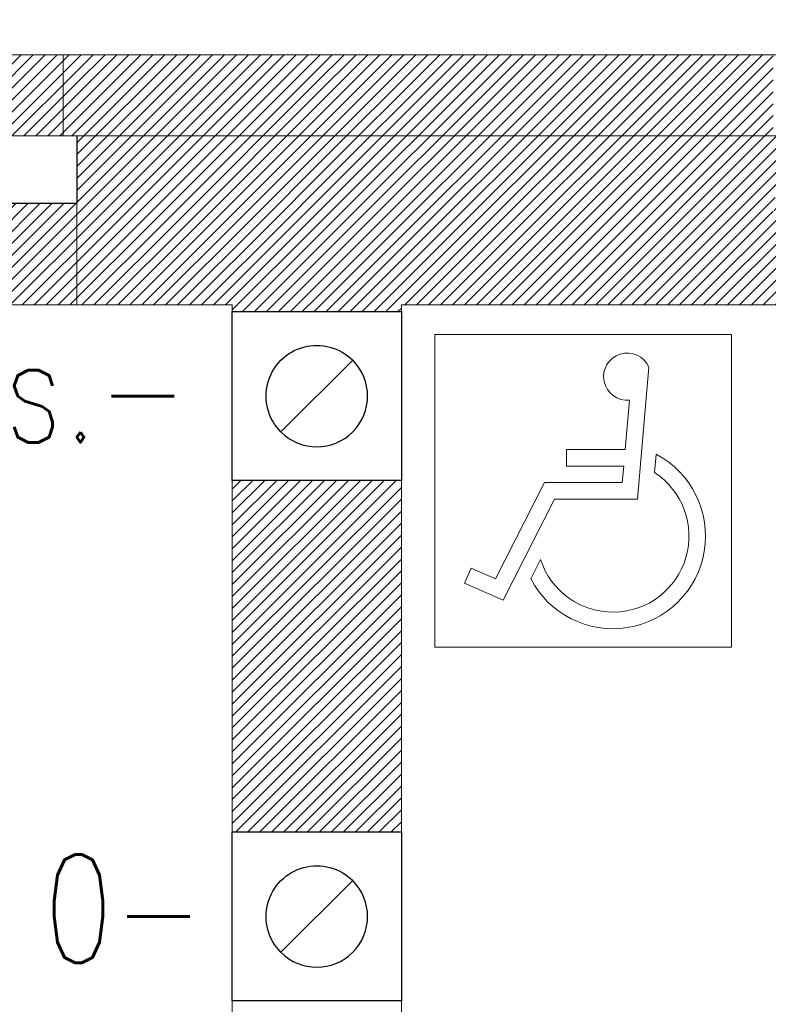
# Model space of a CAD drawing. Header units: inches. Extents: x 27484 to 71626, y -45113 to 39.
# Tile 102 of 256: x 34511 to 34622, y -31910 to -31764. Entities that reach past the tile are written whole.
import ezdxf
from ezdxf.enums import TextEntityAlignment as Align

# ---------------------------------------------------------------- set-up
doc = ezdxf.new("R2010")
doc.units = ezdxf.units.IN
doc.header["$LTSCALE"] = 50
doc.header["$MEASUREMENT"] = 0
doc.linetypes.add('DASHED', pattern=[0.75, 0.5, -0.25])
for name, color, linetype, lineweight in [('A-okna projektowane', 4, 'Continuous', 30), ('A-SCIANY', 5, 'Continuous', 18), ('A-WID', 1, 'Continuous', 9), ('A-ść. istn.', 8, 'Continuous', 0), ('mat', 7, 'Continuous', 9)]:
    doc.layers.add(name, color=color, linetype=linetype, lineweight=lineweight)
for name, color, linetype in [('B-IWE', 2, 'Continuous'), ('B-IWE-KAN', 7, 'Continuous'), ('R-MET-IWE', 2, 'Continuous'), ('rz_wentylacja', 10, 'Continuous')]:
    doc.layers.add(name, color=color, linetype=linetype)
doc.styles.get("Standard").update_dxf_attribs({"font": 'romans.shx'})
pattern_1 = [(45, (31560.1443, -34930.5661), (-0.88388348, 0.88388348), [])]

# ---------------------------------------------------------------- blocks, each defined once
blk = doc.blocks.new('WC-INWAL')
for p, q in [((0, 0), (-35.53, 0)), ((-35.53, 0), (-35.53, -37.5)), ((0, -37.5), (0, 0)), ((-25.66, -3.95), (-24.28, -19.74)), ((-23.33, -7.89), (-22.82, -13.82)), ((-15.79, -13.82), (-22.82, -13.82)), ((-15.79, -15.79), (-15.79, -13.82)), ((-26.53, -14.38), (-26.34, -16.56)), ((-22.65, -15.79), (-22.47, -17.76)), ((-22.65, -15.79), (-15.79, -15.79)), ((-22.47, -17.76), (-13.15, -17.76)), ((-13.15, -17.76), (-7.28, -29.3)), ((-24.28, -19.74), (-14.36, -19.74)), ((-14.36, -19.74), (-8.19, -31.87)), ((-12.67, -26.97), (-11.5, -29.28)), ((-7.28, -29.3), (-4.38, -28.01)), ((-4.38, -28.01), (-3.58, -29.82)), ((-8.19, -31.87), (-3.58, -29.82)), ((-35.53, -37.5), (0, -37.5))]:
    blk.add_line(p, q)
for centre, radius, start, end in [((-23.06, -5.07), 2.83, 264.3974, 156.5932), ((-21.35, -24.18), 11.09, 117.8826, 332.6359), ((-21.35, -24.18), 9.11, 123.2395, 342.159)]:
    blk.add_arc(centre, radius, start, end)
blk = doc.blocks.new('IWE0W')
at = {"layer": 'B-IWE-KAN'}
blk.add_lwpolyline([(0.8536, 0.8536, -1), (0.1464, 0.1464), (0.8536, 0.8536, 1), (0.1464, 0.1464)], format="xyb", dxfattribs=at)
blk = doc.blocks.new('IWE0W011')
at = {"layer": 'B-IWE'}
blk.add_lwpolyline([(0, 0), (25, 0), (25, 25), (0, 25), (0, 0)], dxfattribs=at)
at = {"xscale": 15, "yscale": 15, "zscale": 15}
blk.add_blockref('IWE0W', (5, 5), dxfattribs=at)
at = {"layer": 'R-MET-IWE', "width": 0.75}
blk.add_attdef('NR', text='', height=9.5, dxfattribs=at).set_placement((12.5, 37), align=Align.MIDDLE)

msp = doc.modelspace()

# ---------------------------------------------------------------- hatches: boundary and pattern name
at = {"layer": 'A-ść. istn.', "ltscale": 0.1}
h = msp.add_hatch(dxfattribs=at)
h.set_pattern_fill('ANSI31', color=256, scale=10)
h.set_pattern_definition(pattern_1)
h.paths.add_polyline_path([(34554.98246, -31793.56607), (34519.48246, -31793.56607), (34519.48246, -31806.06607), (34542.48246, -31806.06607), (34542.48246, -31807.06607), (34554.98246, -31807.06607)])
h.paths.add_polyline_path([(34369.48246, -31793.56607), (34344.48246, -31793.56607), (34344.48246, -31806.06607), (34369.48246, -31806.06607)])
h.paths.add_polyline_path([(34369.48246, -31769.06607), (34344.48246, -31769.06607), (34344.48246, -31793.56607), (34369.48246, -31793.56607)])
edge = h.paths.add_edge_path()
edge.add_line((34343.48246, -31769.06607), (34318.48246, -31769.06607))
edge.add_line((34318.48246, -31769.06607), (34318.48246, -31793.56607))
edge.add_line((34318.48246, -31793.56607), (34323.48246, -31793.56607))
edge.add_arc((34330.98246, -31793.56607), 7.5, 135, 179.9999993, ccw=False)
edge.add_arc((34330.98246, -31793.56607), 7.5, 0.0000007, 135, ccw=False)
edge.add_line((34338.48246, -31793.56607), (34343.48246, -31793.56607))
edge.add_line((34343.48246, -31793.56607), (34343.48246, -31769.06607))
edge = h.paths.add_edge_path()
edge.add_line((34343.48246, -31793.56607), (34338.48246, -31793.56607))
edge.add_arc((34330.98246, -31793.56607), 7.5, -45, 0.0000007, ccw=False)
edge.add_arc((34330.98246, -31793.56607), 7.5, 179.9999993, 315, ccw=False)
edge.add_line((34323.48246, -31793.56607), (34318.48246, -31793.56607))
edge.add_line((34318.48246, -31793.56607), (34318.48246, -31806.06607))
edge.add_line((34318.48246, -31806.06607), (34343.48246, -31806.06607))
edge.add_line((34343.48246, -31806.06607), (34343.48246, -31793.56607))
h.paths.add_polyline_path([(34317.48246, -31793.56607), (34292.48246, -31793.56607), (34292.48246, -31806.06607), (34317.48246, -31806.06607)])
h.paths.add_polyline_path([(34317.48246, -31769.06607), (34292.48246, -31769.06607), (34292.48246, -31793.56607), (34317.48246, -31793.56607)])
h.paths.add_polyline_path([(34142.48246, -31793.56607), (34092.01606, -31793.56607), (34092.01606, -31806.06607), (34142.48246, -31806.06607)])
h.paths.add_polyline_path([(34142.48246, -31769.06607), (34092.01606, -31769.06607), (34092.01606, -31793.56607), (34142.48246, -31793.56607)])
h.paths.add_polyline_path([(34092.01606, -31769.06607), (34039.48246, -31769.06607), (34039.48246, -31663.56607), (34014.98246, -31663.56607), (34014.98246, -31793.56607), (34092.01606, -31793.56607)])
h.paths.add_polyline_path([(34092.01606, -31793.56607), (34014.98246, -31793.56607), (34014.98246, -31807.06607), (34027.48246, -31807.06607), (34027.48246, -31806.06607), (34092.01606, -31806.06607)])
h.paths.add_polyline_path([(34014.98246, -31793.56607), (34002.48246, -31793.56607), (34002.48246, -31807.06607), (34014.98246, -31807.06607)])
h.paths.add_polyline_path([(34014.98246, -31663.56607), (34002.48246, -31663.56607), (34002.48246, -31676.06607), (34002.48246, -31793.56607), (34014.98246, -31793.56607)])
h.paths.add_polyline_path([(34039.48246, -31639.06607), (34014.98246, -31639.06607), (34014.98246, -31663.56607), (34039.48246, -31663.56607)])
h.paths.add_polyline_path([(34014.98246, -31639.06607), (34002.48246, -31639.06607), (34002.48246, -31658.06607), (34002.48246, -31663.56607), (34014.98246, -31663.56607)])
h.paths.add_polyline_path([(34142.48246, -31781.06607), (34217.48246, -31781.06607), (34217.48246, -31769.06607), (34142.48246, -31769.06607)])
h.paths.add_polyline_path([(34217.48246, -31791.06607), (34142.48246, -31791.06607), (34142.48246, -31806.06607), (34217.48246, -31806.06607)])
h.paths.add_polyline_path([(34292.48246, -31791.06607), (34217.48246, -31791.06607), (34217.48246, -31806.06607), (34292.48246, -31806.06607)])
h.paths.add_polyline_path([(34217.48246, -31781.06607), (34292.48246, -31781.06607), (34292.48246, -31769.06607), (34217.48246, -31769.06607)])
h.paths.add_polyline_path([(34369.48246, -31781.06607), (34444.48246, -31781.06607), (34444.48246, -31769.06607), (34369.48246, -31769.06607)])
h.paths.add_polyline_path([(34444.48246, -31791.06607), (34369.48246, -31791.06607), (34369.48246, -31806.06607), (34444.48246, -31806.06607)])
h.paths.add_polyline_path([(34444.48246, -31781.06607), (34519.48246, -31781.06607), (34519.48246, -31769.06607), (34444.48246, -31769.06607)])
h.paths.add_polyline_path([(34519.48246, -31791.06607), (34444.48246, -31791.06607), (34444.48246, -31806.06607), (34519.48246, -31806.06607)])
h = msp.add_hatch(dxfattribs=at)
h.set_pattern_fill('ANSI31', color=256, scale=10)
h.set_pattern_definition(pattern_1)
h.paths.add_polyline_path([(34554.98246, -31769.06607), (34519.48246, -31769.06607), (34519.48246, -31793.56607), (34554.98246, -31793.56607)])
h = msp.add_hatch(dxfattribs=at)
h.set_pattern_fill('ANSI31', color=256, scale=10)
h.set_pattern_definition(pattern_1)
h.paths.add_polyline_path([(34849.48246, -31793.56607), (34824.48246, -31793.56607), (34824.48246, -31806.06607), (34849.48246, -31806.06607)])
h.paths.add_polyline_path([(34849.48246, -31769.06607), (34824.48246, -31769.06607), (34824.48246, -31793.56607), (34849.48246, -31793.56607)])
edge = h.paths.add_edge_path()
edge.add_line((34823.48246, -31769.06607), (34798.48246, -31769.06607))
edge.add_line((34798.48246, -31769.06607), (34798.48246, -31793.56607))
edge.add_line((34798.48246, -31793.56607), (34803.48246, -31793.56607))
edge.add_arc((34810.98246, -31793.56607), 7.5, 135, 179.9999993, ccw=False)
edge.add_arc((34810.98246, -31793.56607), 7.5, 0.0000007, 135, ccw=False)
edge.add_line((34818.48246, -31793.56607), (34823.48246, -31793.56607))
edge.add_line((34823.48246, -31793.56607), (34823.48246, -31769.06607))
edge = h.paths.add_edge_path()
edge.add_line((34823.48246, -31793.56607), (34818.48246, -31793.56607))
edge.add_arc((34810.98246, -31793.56607), 7.5, -45, 0.0000007, ccw=False)
edge.add_arc((34810.98246, -31793.56607), 7.5, 179.9999993, 315, ccw=False)
edge.add_line((34803.48246, -31793.56607), (34798.48246, -31793.56607))
edge.add_line((34798.48246, -31793.56607), (34798.48246, -31806.06607))
edge.add_line((34798.48246, -31806.06607), (34823.48246, -31806.06607))
edge.add_line((34823.48246, -31806.06607), (34823.48246, -31793.56607))
h.paths.add_polyline_path([(34797.48246, -31793.56607), (34772.48246, -31793.56607), (34772.48246, -31806.06607), (34797.48246, -31806.06607)])
h.paths.add_polyline_path([(34797.48246, -31769.06607), (34772.48246, -31769.06607), (34772.48246, -31793.56607), (34797.48246, -31793.56607)])
h.paths.add_polyline_path([(34622.48246, -31793.56607), (34554.98246, -31793.56607), (34554.98246, -31807.06607), (34567.48246, -31807.06607), (34567.48246, -31806.06607), (34622.48246, -31806.06607)])
h.paths.add_polyline_path([(34624.39435, -31769.06607), (34554.98246, -31769.06607), (34554.98246, -31793.56607), (34622.48246, -31793.56607)])
h.paths.add_polyline_path([(34622.48246, -31781.06607), (34697.48246, -31781.06607), (34697.48246, -31769.06607), (34622.48246, -31769.06607)])
h.paths.add_polyline_path([(34697.48246, -31791.06607), (34622.48246, -31791.06607), (34622.48246, -31806.06607), (34697.48246, -31806.06607)])
h.paths.add_polyline_path([(34697.48246, -31781.06607), (34772.48246, -31781.06607), (34772.48246, -31769.06607), (34697.48246, -31769.06607)])
h.paths.add_polyline_path([(34772.48246, -31791.06607), (34697.48246, -31791.06607), (34697.48246, -31806.06607), (34772.48246, -31806.06607)])
h.paths.add_polyline_path([(34849.48246, -31781.06607), (34924.48246, -31781.06607), (34924.48246, -31769.06607), (34849.48246, -31769.06607)])
h.paths.add_polyline_path([(34924.48246, -31791.06607), (34849.48246, -31791.06607), (34849.48246, -31806.06607), (34924.48246, -31806.06607)])
h.paths.add_polyline_path([(34924.48246, -31781.06607), (34999.48246, -31781.06607), (34999.48246, -31769.06607), (34924.48246, -31769.06607)])
h.paths.add_polyline_path([(34999.48246, -31791.06607), (34924.48246, -31791.06607), (34924.48246, -31806.06607), (34999.48246, -31806.06607)])
h = msp.add_hatch(dxfattribs=at)
h.set_pattern_fill('ANSI31', color=256, scale=10)
h.set_pattern_definition(pattern_1)
h.paths.add_polyline_path([(34554.98246, -31832.06607), (34542.48246, -31832.06607), (34542.48246, -31884.06607), (34554.98246, -31884.06607)])
h.paths.add_polyline_path([(34567.48246, -31832.06607), (34554.98246, -31832.06607), (34554.98246, -31884.06607), (34567.48246, -31884.06607)])
h.paths.add_polyline_path([(34554.98246, -31961.06607), (34542.48246, -31961.06607), (34542.48246, -32090.06607), (34554.98246, -32090.06607)])
h.paths.add_polyline_path([(34585.48246, -32021.06607), (34567.48246, -32021.06607), (34567.48246, -31961.06607), (34554.98246, -31961.06607), (34554.98246, -32090.06607), (34567.48246, -32090.06607), (34567.48246, -32033.06607), (34585.48246, -32033.06607)])
h.paths.add_polyline_path([(34567.48246, -32115.06607), (34554.98246, -32115.06607), (34554.98246, -32200.06607), (34558.55246, -32200.06607), (34567.48246, -32200.06607)])
h.paths.add_polyline_path([(34554.98246, -32115.06607), (34542.48246, -32115.06607), (34542.48246, -32106.06607), (34512.48246, -32106.06607), (34512.48246, -32118.06607), (34542.48246, -32118.06607), (34542.48246, -32200.06607), (34554.98246, -32200.06607)])

# ---------------------------------------------------------------- linework, layer by layer
at = {"layer": 'A-okna projektowane', "linetype": 'DASHED'}
msp.add_lwpolyline([(34369.48246, -31781.06607), (34519.48246, -31781.06607), (34519.48246, -31791.06607), (34369.48246, -31791.06607), (34369.48246, -31781.06607), (34379.48246, -31781.06607), (34379.48246, -31791.06607), (34509.48246, -31791.06607), (34509.48246, -31781.06607), (34509.48246, -31786.06607), (34379.48246, -31786.06607), (34379.48246, -31786.06607), (34379.48246, -31786.06607), (34379.48246, -31786.06607)], dxfattribs=at)
at = {"layer": 'A-SCIANY', "ltscale": 3}
for p, q in [((34039.48246, -31769.06607), (35155.48246, -31769.06607)), ((34517.48246, -31769.06607), (34517.48246, -31781.06607)), ((34519.48246, -31806.06607), (34519.48246, -31781.06607)), ((34027.48246, -31806.06607), (34542.48246, -31806.06607)), ((34542.48246, -31806.06607), (34542.48246, -32106.06607)), ((34567.48246, -31806.06607), (34567.48246, -32021.06607)), ((34567.48246, -31806.06607), (34787.48246, -31806.06607))]:
    msp.add_line(p, q, dxfattribs=at)
at = {"layer": 'mat'}
msp.add_line((34027.48246, -31781.06607), (35172.48246, -31781.06607), dxfattribs=at)

# ---------------------------------------------------------------- block references
at = {"layer": 'A-WID', "extrusion": (0, 0, -1), "xscale": 1.234799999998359, "yscale": 1.234799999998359, "zscale": -1.2348, "rotation": 359.9999999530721}
msp.add_blockref('WC-INWAL', (-34572.40409, -31810.43239), dxfattribs=at)
at = {"layer": 'rz_wentylacja'}
ref = msp.add_blockref('IWE0W011', (34567.48246, -31807.06607), dxfattribs=dict(at, xscale=-1, rotation=90))
ref.add_attrib('NR', 'k.s.-', (34494.81129, -31826.42177), dxfattribs={"layer": 'R-MET-IWE', "height": 16, "width": 0.75})
ref = msp.add_blockref('IWE0W011', (34567.48246, -31884.06607), dxfattribs=dict(at, xscale=-1, rotation=90))
ref.add_attrib('NR', '0-', (34514.59525, -31903.42177), dxfattribs={"layer": 'R-MET-IWE', "height": 16, "width": 0.75})

doc.saveas('drawing.dxf')
